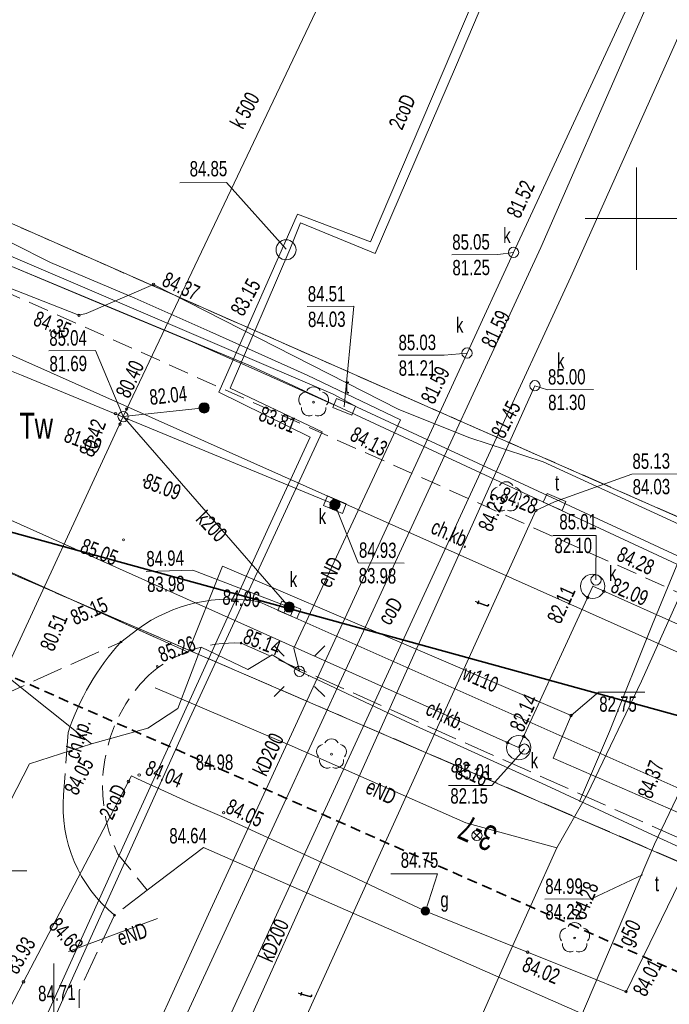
# Model space of a CAD drawing. Header units: metres. Extents: x -1013 to 1493497, y -5789518 to 1032.
# Tile 64 of 73: x 68 to 100, y -24 to 24. Entities that reach past the tile are written whole.
import ezdxf
from ezdxf.xclip import XClip

# ---------------------------------------------------------------- set-up
doc = ezdxf.new("R2010")
doc.units = ezdxf.units.M
doc.header["$MEASUREMENT"] = 0
doc.header["$XCLIPFRAME"] = 0
for name, pattern in [('2_KTCR02', [1.5, 1, -0.5]), ('2_KTJZ01', [2, 1.5, -0.5]), ('GUK', [2, 1.5, -0.5]), ('GUZ', [1, 0.5, -0.5]), ('Przerywana długa', [0.78, 0.5, -0.28])]:
    doc.linetypes.add(name, pattern=pattern)
doc.layers.add('700-L Mapa 1_100 dwg', color=7, linetype='Continuous')
doc.layers.add('711-L Wymiary opisy', color=7, linetype='Continuous')
for name, color, linetype, lineweight in [('703-L Płaszczyzny podejścia 2D3', 152, 'Continuous', 30), ('703-L Płaszczyzny podejścia 2D38', 171, 'Continuous', 35), ('711-L Wymiary opisy1', 7, 'Continuous', 13), ('ex_02_DXF_MZ_500_4_07', 9, 'Continuous', 18), ('ex_02_DXF_MZ_500_4_Dzialki7', 9, 'Continuous', 18), ('ex_02_DXF_MZ_500_4_EADTD_T_07', 9, 'Continuous', 18), ('ex_02_DXF_MZ_500_4_Kontury3', 9, 'Continuous', 18), ('ex_02_DXF_MZ_500_4_KTCR_E_T_17', 9, 'Continuous', 18), ('ex_02_DXF_MZ_500_4_KTCR_L_17', 9, 'Continuous', 18), ('ex_02_DXF_MZ_500_4_KTJZ_L_07', 9, 'Continuous', 18), ('ex_02_DXF_MZ_500_4_KTKR_D_L_07', 9, 'Continuous', 18), ('ex_02_DXF_MZ_500_4_KTKR_L_07', 9, 'Continuous', 18), ('ex_02_DXF_MZ_500_4_Numery_konturow3', 9, 'Continuous', 18), ('ex_02_DXF_MZ_500_4_OBOP_T_13', 9, 'Continuous', 18), ('ex_02_DXF_MZ_500_4_Podzial_sekcyjny_krzyze7', 9, 'Continuous', 18), ('ex_02_DXF_MZ_500_4_RTPW_T_17', 9, 'Continuous', 18), ('ex_02_DXF_MZ_500_4_SUBK_L_034', 9, 'Continuous', 18), ('ex_02_DXF_MZ_500_4_SUOG_L_052', 9, 'Continuous', 18), ('ex_02_DXF_MZ_500_4_SUOW_L_05', 9, 'Continuous', 18), ('ex_02_DXF_MZ_500_4_SUPC_D_L_1200', 9, 'Continuous', 18), ('ex_02_DXF_MZ_500_4_SUPC_E_T_1200', 9, 'Continuous', 18), ('ex_02_DXF_MZ_500_4_SUPE_D_L_31', 9, 'Continuous', 18), ('ex_02_DXF_MZ_500_4_SUPE_E_T_31', 9, 'Continuous', 18), ('ex_02_DXF_MZ_500_4_SUPG_E_T_27', 9, 'Continuous', 18), ('ex_02_DXF_MZ_500_4_SUPG_L_252', 9, 'Continuous', 18), ('ex_02_DXF_MZ_500_4_SUPG_L_352', 9, 'Continuous', 18), ('ex_02_DXF_MZ_500_4_SUPK_D_L_434', 9, 'Continuous', 18), ('ex_02_DXF_MZ_500_4_SUPK_E_T_434', 9, 'Continuous', 18), ('ex_02_DXF_MZ_500_4_SUPK_L_434', 9, 'Continuous', 18), ('ex_02_DXF_MZ_500_4_SUPT_D_L_030', 9, 'Continuous', 18), ('ex_02_DXF_MZ_500_4_SUPT_E_T_030', 9, 'Continuous', 18), ('ex_02_DXF_MZ_500_4_SUPT_L_030', 9, 'Continuous', 18), ('ex_02_DXF_MZ_500_4_SUPW_E_T_05', 9, 'Continuous', 18), ('ex_02_DXF_MZ_500_4_SUPW_L_05', 9, 'Continuous', 18), ('ex_02_DXF_MZ_500_4_SUSM_D_T_07', 9, 'Continuous', 18), ('ex_02_DXF_MZ_500_4_SUSM_D_T_37', 9, 'Continuous', 18), ('ex_02_DXF_MZ_500_4_SUTC_T_0200', 9, 'Continuous', 18), ('ex_02_DXF_MZ_500_4_SUTE_T_01', 9, 'Continuous', 18), ('ex_02_DXF_MZ_500_4_SUTG_T_052', 9, 'Continuous', 18), ('ex_02_DXF_MZ_500_4_SUTK_T_034', 9, 'Continuous', 18), ('ex_02_DXF_MZ_500_4_SUTT_T_030', 9, 'Continuous', 18), ('ex_02_DXF_MZ_500_4_SUTW_T_05', 9, 'Continuous', 18), ('ex_02_DXF_MZ_500_4_SUUC_D_L_47', 9, 'Continuous', 18), ('ex_02_DXF_MZ_500_4_SUUG_E_T_47', 9, 'Continuous', 18), ('ex_02_DXF_MZ_500_4_SUUG_T_57', 9, 'Continuous', 18), ('ex_02_DXF_MZ_500_4_SUUK_D_T_234', 9, 'Continuous', 18), ('ex_02_DXF_MZ_500_4_SUUK_D_T_97', 9, 'Continuous', 18), ('ex_02_DXF_MZ_500_4_SUUK_E_T_934', 9, 'Continuous', 18), ('ex_02_DXF_MZ_500_4_SUUK_T_07', 9, 'Continuous', 18), ('ex_02_DXF_MZ_500_4_SUUK_T_234', 9, 'Continuous', 18), ('ex_02_DXF_MZ_500_4_SUUT_D_T_130', 9, 'Continuous', 18), ('ex_02_DXF_MZ_500_4_SUUT_E_T_930', 9, 'Continuous', 18), ('ex_02_DXF_MZ_500_4_Uzytki3', 9, 'Continuous', 18)]:
    doc.layers.add(name, color=color, linetype=linetype, lineweight=lineweight)
doc.styles.add('STYL_AUTOMATYCZNY_2', font='arial.ttf')
doc.styles.add('STYL_AUTOMATYCZNY_4', font='arial.ttf', dxfattribs={"width": 0.7})
doc.dimstyles.new('STYL_AUTOMATYCZNY__3', dxfattribs={"dimtxt": 0.25, "dimasz": 0.183575, "dimexe": 0.18, "dimexo": 0.04, "dimgap": 0, "dimtad": 1, "dimzin": 0, "dimdsep": 46, "dimtxsty": 'STYL_AUTOMATYCZNY_2', "dimblk": 'ARROWHEAD_8', "dimblk1": 'ARROWHEAD_8', "dimblk2": 'ARROWHEAD_8', "dimcen": 0.09, "dimclrd": 7, "dimclre": 7, "dimclrt": 7, "dimazin": 0, "dimtfac": 1, "dimtdec": 4, "dimtmove": 2, "dimatfit": 3, "dimfxl": 1, "dimtolj": 1, "dimtzin": 0, "dimarcsym": 0})

# ---------------------------------------------------------------- blocks, each defined once
blk = doc.blocks.new('*D63')
at = {"layer": '711-L Wymiary opisy1', "color": 7, "linetype": 'Continuous', "lineweight": 13}
for p, q in [((31.701, 9.209), (31.582, 9.143)), ((31.701, 9.209), (31.767, 9.09)), ((31.387, 8.33), (31.337, 8.457)), ((31.387, 8.33), (31.514, 8.38))]:
    blk.add_line(p, q, dxfattribs=at)
blk.add_arc((25.649, 10.872), 6.276, 336.1008, 344.6316, dxfattribs=at)
at = {"layer": '711-L Wymiary opisy1', "color": 7, "lineweight": 13, "insert": (31.654, 8.581), "char_height": 0.25, "attachment_point": 7, "rotation": 336.1008, "style": 'STYL_AUTOMATYCZNY_2'}
blk.add_mtext('\\A1;{\\pql;\\fArial|b0|i0|c238|p0;\\W1.000000;8,53°/15%}', dxfattribs=at)
blk = doc.blocks.new('ARROWHEAD_8')
at = {"color": 0, "linetype": 'Continuous', "lineweight": 0}
blk.add_line((0, 0), (-1, 0), dxfattribs=at)
at = {"color": 0, "linetype": 'Continuous', "lineweight": 0, "flags": 128}
blk.add_lwpolyline([(-0.525, 0.525), (0, 0), (-0.525, -0.525)], dxfattribs=at)
blk = doc.blocks.new('*D64')
at = {"layer": '711-L Wymiary opisy1', "color": 7, "linetype": 'Continuous', "lineweight": 13}
for p, q in [((18.152, -22.228), (18.025, -22.277)), ((18.152, -22.228), (18.201, -22.356)), ((17.692, -23.088), (17.661, -22.955)), ((17.692, -23.088), (17.825, -23.057))]:
    blk.add_line(p, q, dxfattribs=at)
blk.add_arc((12.159, -19.572), 6.556, 327.57, 336.1008, dxfattribs=at)
at = {"layer": '711-L Wymiary opisy1', "color": 7, "lineweight": 13, "insert": (18.03, -22.8), "char_height": 0.25, "attachment_point": 7, "rotation": 336.1008, "style": 'STYL_AUTOMATYCZNY_2'}
blk.add_mtext('\\A1;{\\pql;\\fArial|b0|i0|c238|p0;\\W1.000000;8,53°/15%}', dxfattribs=at)
blk = doc.blocks.new('Rysunek_1_4', base_point=(-51.91, -72.413))
at = {"layer": 'ex_02_DXF_MZ_500_4_07', "color": 9, "linetype": 'Continuous', "lineweight": 18}
for p, q in [((90.116, -15.635), (90.469, -15.282)), ((90.469, -15.635), (90.116, -15.282))]:
    blk.add_line(p, q, dxfattribs=at)
blk.add_circle((90.293, -15.458), 0.25, dxfattribs=at)
at = {"layer": 'ex_02_DXF_MZ_500_4_Dzialki7', "color": 9, "linetype": 'Continuous', "lineweight": 18}
for p, q in [((-42.33, 44.713), (161.19, -43.067)), ((118.532, -7.999), (16.017, 37.104))]:
    blk.add_line(p, q, dxfattribs=at)
at = {"layer": 'ex_02_DXF_MZ_500_4_Kontury3', "color": 9, "linetype": 'GUK', "lineweight": 18}
for p, q in [((-42.331, 44.714), (102.61, -17.792)), ((62.51, 16.653), (104.44, -1.797))]:
    blk.add_line(p, q, dxfattribs=at)
at = {"layer": 'ex_02_DXF_MZ_500_4_KTCR_L_17', "color": 9, "linetype": '2_KTCR02', "lineweight": 18}
for p, q in [((111.77, -8.787), (9.37, 36.973)), ((72.74, -16.367), (74.18, -18.127))]:
    blk.add_line(p, q, dxfattribs=at)
blk.add_arc((79.633, -13.057), 7.646, 134.7471, 205.6486, dxfattribs=at)
at = {"layer": 'ex_02_DXF_MZ_500_4_KTJZ_L_07', "color": 9, "linetype": '2_KTJZ01', "lineweight": 18}
for p, q in [((64.97, -9.557), (72.89, -6.007)), ((78.76, -6.057), (107.36, -18.777)), ((70.31, -10.427), (70.09, -13.477)), ((74.18, -18.127), (72.58, -19.347)), ((72.58, -19.347), (70.85, -23.047)), ((70.85, -23.047), (70.85, -23.877))]:
    blk.add_line(p, q, dxfattribs=at)
blk.add_arc((78.443, -12.409), 6.36, 87.1419, 131.2457, dxfattribs=at)
at = {"layer": 'ex_02_DXF_MZ_500_4_KTKR_D_L_07', "color": 9, "linetype": 'Continuous', "lineweight": 18}
blk.add_line((76.92, -16.037), (101.373, -26.761), dxfattribs=at)
at = {"layer": 'ex_02_DXF_MZ_500_4_KTKR_L_07', "color": 9, "linetype": 'Continuous', "lineweight": 18}
for p, q in [((106.54, -9.377), (26.14, 26.463)), ((79.65, -4.047), (104.34, -15.017)), ((73.71, -5.377), (72.89, -6.007)), ((76.92, -16.037), (74.18, -18.127))]:
    blk.add_line(p, q, dxfattribs=at)
for centre, radius, start, end in [((78.226, -11.616), 7.702, 79.3444, 125.897), ((81.989, -14.281), 12.298, 137.718, 161.7369), ((76.876, -14.062), 6.811, 175.0739, 230.8985)]:
    blk.add_arc(centre, radius, start, end, dxfattribs=at)
at = {"layer": 'ex_02_DXF_MZ_500_4_OBOP_T_13', "color": 9, "linetype": 'Continuous', "lineweight": 18}
for centre in [(82.31, 5.713), (91.72, 1.073), (83.184, -11.488), (95.068, -20.465)]:
    blk.add_circle(centre, 0.045, dxfattribs=at)
for centre, start, end in [((82.31, 6.088), 30.1401, 149.8599), ((81.954, 5.829), 102.1445, 221.86), ((82.667, 5.829), 318.14, 77.8555), ((82.09, 5.41), 174.1482, 293.8542), ((82.531, 5.41), 246.1458, 5.8518), ((91.364, 1.189), 102.1445, 221.86), ((91.72, 1.448), 30.1401, 149.8599), ((92.077, 1.189), 318.14, 77.8555), ((91.5, 0.77), 174.1482, 293.8542), ((91.941, 0.77), 246.1458, 5.8518), ((82.827, -11.372), 102.1445, 221.86), ((83.184, -11.113), 30.1401, 149.8599), ((83.541, -11.372), 318.14, 77.8555), ((82.964, -11.791), 174.1482, 293.8542), ((83.405, -11.791), 246.1458, 5.8518), ((95.068, -20.09), 30.1401, 149.8599), ((94.712, -20.349), 102.1445, 221.86), ((95.425, -20.349), 318.14, 77.8555), ((94.848, -20.769), 174.1482, 293.8542), ((95.289, -20.769), 246.1458, 5.8518)]:
    blk.add_arc(centre, 0.375, start, end, dxfattribs=at)
at = {"layer": 'ex_02_DXF_MZ_500_4_Podzial_sekcyjny_krzyze7', "color": 9, "linetype": 'Continuous', "lineweight": 18}
for p, q in [((98.09, 12.173), (98.09, 17.173)), ((95.59, 14.673), (100.59, 14.673))]:
    blk.add_line(p, q, dxfattribs=at)
at = {"layer": 'ex_02_DXF_MZ_500_4_RTPW_T_17', "color": 9, "linetype": 'Continuous', "lineweight": 18}
for centre in [(74.02, 1.903), (73.02, -1.017), (79.65, -4.047), (72.89, -6.007), (78.76, -6.057), (74.67, -7.207), (72.58, -19.347)]:
    blk.add_circle(centre, 0.045, dxfattribs=at)
at = {"layer": 'ex_02_DXF_MZ_500_4_SUBK_L_034', "color": 9, "linetype": 'Continuous', "lineweight": 18}
for centre in [(95.95, -3.287), (92.33, -11.167)]:
    blk.add_circle(centre, 0.595, dxfattribs=at)
at = {"layer": 'ex_02_DXF_MZ_500_4_SUOG_L_052', "color": 9, "linetype": 'Continuous', "lineweight": 18}
for p, q in [((74.48, 11.463), (71.2, 10.033)), ((89.94, 3.963), (86.48, 5.343)), ((93.53, 2.793), (89.94, 3.963)), ((73.26, -12.817), (68.13, -22.607)), ((76.34, -13.897), (73.7, -12.687)), ((84.16, -17.447), (77.83, -14.527)), ((92.77, -21.157), (95.59, -22.277))]:
    blk.add_line(p, q, dxfattribs=at)
at = {"layer": 'ex_02_DXF_MZ_500_4_SUOW_L_05', "color": 9, "linetype": 'Continuous', "lineweight": 18}
blk.add_line((65.503, -1.696), (74.621, -5.803), dxfattribs=at)
at = {"layer": 'ex_02_DXF_MZ_500_4_SUPC_D_L_1200', "color": 9, "linetype": 'Continuous', "lineweight": 18}
for p, q in [((98.041, 42.91), (89.252, 22.075)), ((105.172, 39.953), (97.891, 23.49)), ((85.087, 13.539), (90.103, 25.292)), ((94.883, 11.827), (100.477, 24.299)), ((97.891, 23.49), (93.421, 13.269)), ((89.252, 22.075), (85.317, 12.977)), ((77.675, 6.192), (81.529, 14.894)), ((81.672, 14.473), (81.146, 13.173)), ((81.529, 14.894), (85.087, 13.539)), ((85.317, 12.977), (81.672, 14.473)), ((81.146, 13.173), (78.236, 6.393)), ((93.421, 13.269), (85.811, -3.184)), ((87.021, -5.167), (94.883, 11.827)), ((78.236, 6.393), (82.73, 4.255)), ((82.14, 3.998), (77.675, 6.192)), ((82.73, 4.255), (76.154, -9.931)), ((80.115, -0.383), (82.14, 3.998)), ((73.152, -15.67), (80.115, -0.383)), ((85.811, -3.184), (78.834, -18.298)), ((77.87, -25.018), (87.021, -5.167)), ((76.154, -9.931), (68.971, -25.869)), ((65.608, -32.315), (73.152, -15.67)), ((78.834, -18.298), (71.932, -33.155))]:
    blk.add_line(p, q, dxfattribs=at)
at = {"layer": 'ex_02_DXF_MZ_500_4_SUPE_D_L_31', "color": 9, "linetype": 'Continuous', "lineweight": 18}
for p, q in [((67.567, 13.484), (69.454, 12.538)), ((69.454, 12.538), (73.567, 10.796)), ((73.567, 10.796), (77.238, 9.162)), ((77.238, 9.162), (81.994, 7.035)), ((81.994, 7.035), (86.56, 4.847)), ((86.56, 4.847), (81.348, -6.31)), ((103, 4.903), (98.871, -5.137)), ((98.34, -7.921), (100.201, -3.788)), ((98.871, -5.137), (96.767, -10.372)), ((76.807, -6.262), (75.678, -9.261)), ((79.095, -7.346), (76.807, -6.262)), ((80.28, -6.628), (79.095, -7.346)), ((81.616, -7.439), (80.28, -6.628)), ((81.348, -6.31), (81.616, -7.439)), ((71.46, -10.98), (67.246, -7.62)), ((81.616, -7.439), (87.104, -10.02)), ((82.057, -7.676), (82.037, -7.676)), ((95.679, -13.46), (98.34, -7.921)), ((81.261, -11.092), (74.571, -8.248)), ((75.678, -9.261), (74.204, -10.221)), ((87.104, -10.02), (93.656, -12.995)), ((74.204, -10.221), (71.46, -10.98)), ((96.767, -10.372), (95.301, -13.793)), ((71.46, -10.98), (68.416, -11.952)), ((89.748, -14.832), (81.261, -11.092)), ((68.416, -11.952), (65.269, -18.065)), ((93.656, -12.995), (98.632, -15.32)), ((94.197, -16.061), (95.679, -13.46)), ((94.197, -16.061), (89.748, -14.832)), ((98.632, -15.32), (102.997, -17.319)), ((91.824, -21.338), (94.197, -16.061)), ((70.331, -21.129), (74.68, -19.509)), ((87.975, -30.046), (91.824, -21.338)), ((69.615, -21.714), (69.62, -25.867))]:
    blk.add_line(p, q, dxfattribs=at)
at = {"layer": 'ex_02_DXF_MZ_500_4_SUPG_L_252', "color": 9, "linetype": 'Continuous', "lineweight": 18}
for p, q in [((70.84, 9.953), (66.16, 11.793)), ((74.48, 11.463), (71.2, 10.033)), ((86.48, 5.343), (74.48, 11.463)), ((71.2, 10.033), (70.84, 9.953)), ((89.94, 3.963), (86.48, 5.343)), ((93.53, 2.793), (89.94, 3.963)), ((113.51, -6.387), (93.53, 2.793)), ((68.13, -22.607), (73.26, -12.817)), ((73.26, -12.817), (73.4, -12.547)), ((73.4, -12.547), (73.7, -12.687)), ((73.7, -12.687), (76.34, -13.897)), ((76.34, -13.897), (77.83, -14.527)), ((77.83, -14.527), (84.16, -17.447)), ((84.16, -17.447), (87.77, -19.147)), ((87.77, -19.147), (92.77, -21.157)), ((92.77, -21.157), (95.59, -22.277)), ((95.59, -22.277), (97.58, -23.087)), ((64.54, -29.447), (68.13, -22.607))]:
    blk.add_line(p, q, dxfattribs=at)
at = {"layer": 'ex_02_DXF_MZ_500_4_SUPG_L_352', "color": 9, "linetype": 'Continuous', "lineweight": 18}
blk.add_line((101.14, -15.777), (97.58, -23.087), dxfattribs=at)
at = {"layer": 'ex_02_DXF_MZ_500_4_SUPK_D_L_434', "color": 9, "linetype": 'Continuous', "lineweight": 18}
for p, q in [((72.997, 5.002), (90.944, 42.732)), ((99.343, 28.689), (92.082, 13.027)), ((25.81, 23.943), (68.023, 7.027)), ((92.082, 13.027), (89.807, 8.11)), ((89.807, 8.11), (77.179, -19.301)), ((68.023, 7.027), (83.35, 0.703)), ((79.116, -24.628), (93.128, 6.514)), ((76.955, 5.43), (72.997, 5.002)), ((66.947, -8.052), (72.997, 5.002)), ((72.997, 5.002), (81.113, -4.302)), ((77.179, -19.301), (69.368, -36.327))]:
    blk.add_line(p, q, dxfattribs=at)
at = {"layer": 'ex_02_DXF_MZ_500_4_SUPK_L_434', "color": 9, "linetype": 'Continuous', "lineweight": 18}
for p, q in [((92.33, -11.167), (41.33, 11.643)), ((95.95, -3.287), (92.33, -11.167)), ((126.43, -16.897), (95.95, -3.287))]:
    blk.add_line(p, q, dxfattribs=at)
at = {"layer": 'ex_02_DXF_MZ_500_4_SUPT_D_L_030', "color": 9, "linetype": 'Continuous', "lineweight": 18}
for p, q in [((98.976, -15.877), (113.109, 13.795)), ((67.161, 12.982), (83.26, 6.104)), ((79.22, 7.476), (67.164, 12.502)), ((67.164, 12.502), (71.628, 10.633)), ((71.628, 10.633), (76.412, 8.646)), ((76.412, 8.646), (78.97, 7.514)), ((78.97, 7.514), (83.304, 5.584)), ((105.398, -4.681), (79.22, 7.476)), ((83.26, 6.104), (84.435, 5.462)), ((84.435, 5.462), (105.746, -4.419)), ((93.17, 0.423), (94.088, 0.84)), ((95.267, -24.554), (98.976, -15.877))]:
    blk.add_line(p, q, dxfattribs=at)
at = {"layer": 'ex_02_DXF_MZ_500_4_SUPT_L_030', "color": 9, "linetype": 'Continuous', "lineweight": 18}
blk.add_line((77.79, -33.427), (93.17, 0.423), dxfattribs=at)
at = {"layer": 'ex_02_DXF_MZ_500_4_SUPW_L_05', "color": 9, "linetype": 'Continuous', "lineweight": 18}
for p, q in [((56.56, 2.333), (76.171, -6.501)), ((76.171, -6.501), (77.86, -2.297)), ((94.89, -9.597), (77.86, -2.297)), ((94.02, -11.687), (94.89, -9.597)), ((104.34, -16.157), (94.02, -11.687))]:
    blk.add_line(p, q, dxfattribs=at)
at = {"layer": 'ex_02_DXF_MZ_500_4_SUSM_D_T_07', "color": 9, "linetype": 'Continuous', "lineweight": 18}
for p, q in [((80.873, -6.696), (80.378, -6.201)), ((82.358, -6.696), (82.853, -6.201)), ((80.873, -8.181), (80.378, -8.676)), ((82.358, -8.181), (82.853, -8.676))]:
    blk.add_line(p, q, dxfattribs=at)
at = {"layer": 'ex_02_DXF_MZ_500_4_SUSM_D_T_37', "color": 9, "linetype": 'Continuous', "lineweight": 18}
blk.add_circle((81.616, -7.439), 0.25, dxfattribs=at)
at = {"layer": 'ex_02_DXF_MZ_500_4_SUTC_T_0200', "color": 9, "linetype": 'Continuous', "lineweight": 18}
for p in [(75.777, 16.43), (80.966, 13.187)]:
    blk.add_line(p, (78.057, 16.446), dxfattribs=at)
at = {"layer": 'ex_02_DXF_MZ_500_4_SUTG_T_052', "color": 9, "linetype": 'Continuous', "lineweight": 18}
for p in [(86.089, -17.325), (87.77, -19.147)]:
    blk.add_line(p, (88.369, -17.325), dxfattribs=at)
for centre in [(74.48, 11.463), (70.84, 9.953), (73.784, -12.505), (73.26, -12.817), (77.914, -14.345), (92.77, -21.157), (68.13, -22.607), (97.58, -23.087)]:
    blk.add_circle(centre, 0.0625, dxfattribs=at)
at = {"layer": 'ex_02_DXF_MZ_500_4_SUTK_T_034', "color": 9, "linetype": 'Continuous', "lineweight": 18}
for p, q in [((92.082, 13.027), (91.313, 12.921)), ((89.06, 12.906), (91.313, 12.921)), ((69.364, 8.213), (71.644, 8.229)), ((72.997, 5.002), (71.644, 8.229)), ((86.435, 7.997), (88.687, 8.012)), ((89.807, 8.11), (88.687, 8.012)), ((93.128, 6.514), (93.74, 6.318)), ((93.74, 6.318), (95.993, 6.334)), ((83.35, 0.703), (84.489, -2.136)), ((94.004, -0.797), (96.121, -0.797)), ((96.11, -2.977), (96.121, -0.797)), ((84.489, -2.136), (86.742, -2.16)), ((74.121, -2.568), (76.4, -2.505)), ((81.113, -4.302), (76.4, -2.505)), ((92.61, -11.237), (91.013, -13.015)), ((88.896, -13.015), (91.013, -13.015)), ((66.037, -17.177), (68.29, -17.177))]:
    blk.add_line(p, q, dxfattribs=at)
for centre in [(73.174, 5.374), (72.625, 5.145), (72.844, 4.64), (95.702, -3.828), (96.494, -3.53), (92.579, -10.626), (91.787, -10.924)]:
    blk.add_circle(centre, 0.0625, dxfattribs=at)
at = {"layer": 'ex_02_DXF_MZ_500_4_SUTT_T_030', "color": 9, "linetype": 'Continuous', "lineweight": 18}
for p, q in [((82, 10.376), (84.28, 10.392)), ((83.805, 5.478), (84.28, 10.392)), ((94.088, 0.84), (97.868, 2.199)), ((97.868, 2.199), (100.148, 2.215)), ((98.387, -17.372), (95.885, -18.549)), ((93.605, -18.565), (95.885, -18.549))]:
    blk.add_line(p, q, dxfattribs=at)
blk.add_circle((93.17, 0.423), 0.0625, dxfattribs=at)
at = {"layer": 'ex_02_DXF_MZ_500_4_SUTW_T_05', "color": 9, "linetype": 'Continuous', "lineweight": 18}
for p, q in [((94.89, -9.597), (96.24, -8.452)), ((96.24, -8.452), (98.492, -8.452))]:
    blk.add_line(p, q, dxfattribs=at)
blk.add_circle((94.89, -9.597), 0.0625, dxfattribs=at)
at = {"layer": 'ex_02_DXF_MZ_500_4_SUUC_D_L_47', "color": 9, "linetype": 'Continuous', "lineweight": 18}
blk.add_circle((80.961, 13.152), 0.489, dxfattribs=at)
at = {"layer": 'ex_02_DXF_MZ_500_4_SUUG_T_57', "color": 9, "linetype": 'Continuous', "lineweight": 18}
for radius in [0.2, 0.175, 0.15, 0.125, 0.1, 0.075, 0.05, 0.025, 0.00715]:
    blk.add_circle((87.77, -19.147), radius, dxfattribs=at)
at = {"layer": 'ex_02_DXF_MZ_500_4_SUUK_D_T_234', "color": 9, "linetype": 'Continuous', "lineweight": 18}
for centre in [(92.082, 13.027), (89.807, 8.11), (93.128, 6.514), (72.997, 5.002)]:
    blk.add_circle(centre, 0.25, dxfattribs=at)
at = {"layer": 'ex_02_DXF_MZ_500_4_SUUK_D_T_97', "color": 9, "linetype": 'Continuous', "lineweight": 18}
for centre, radius in [((76.955, 5.43), 0.25), ((76.955, 5.43), 0.225), ((76.955, 5.43), 0.2), ((76.955, 5.43), 0.175), ((76.955, 5.43), 0.15), ((76.955, 5.43), 0.125), ((76.955, 5.43), 0.1), ((76.955, 5.43), 0.075), ((76.955, 5.43), 0.05), ((76.955, 5.43), 0.025), ((76.955, 5.43), 0.00715), ((83.35, 0.703), 0.25), ((83.35, 0.703), 0.225), ((83.35, 0.703), 0.2), ((83.35, 0.703), 0.175), ((83.35, 0.703), 0.15), ((83.35, 0.703), 0.125), ((83.35, 0.703), 0.1), ((83.35, 0.703), 0.075), ((83.35, 0.703), 0.05), ((83.35, 0.703), 0.025), ((83.35, 0.703), 0.00715), ((81.113, -4.302), 0.25), ((81.113, -4.302), 0.225), ((81.113, -4.302), 0.2), ((81.113, -4.302), 0.175), ((81.113, -4.302), 0.15), ((81.113, -4.302), 0.125), ((81.113, -4.302), 0.1), ((81.113, -4.302), 0.075), ((81.113, -4.302), 0.05), ((81.113, -4.302), 0.025), ((81.113, -4.302), 0.00715)]:
    blk.add_circle(centre, radius, dxfattribs=at)
at = {"layer": 'ex_02_DXF_MZ_500_4_SUUK_T_07', "color": 9, "linetype": 'Continuous', "lineweight": 18}
for p, q in [((82.792, 0.668), (82.988, 1.128)), ((82.988, 1.128), (83.908, 0.738)), ((83.287, 1.001), (83.092, 0.541)), ((83.713, 0.278), (82.792, 0.668)), ((83.609, 0.865), (83.414, 0.404)), ((83.908, 0.738), (83.713, 0.278)), ((80.562, -4.47), (80.759, -4.01)), ((80.759, -4.01), (81.678, -4.405)), ((81.058, -4.138), (80.861, -4.598)), ((81.38, -4.276), (81.183, -4.736)), ((81.481, -4.864), (80.562, -4.47)), ((81.678, -4.405), (81.481, -4.864))]:
    blk.add_line(p, q, dxfattribs=at)
at = {"layer": 'ex_02_DXF_MZ_500_4_SUUK_T_234', "color": 9, "linetype": 'Continuous', "lineweight": 18}
for centre in [(96.11, -2.977), (92.61, -11.237)]:
    blk.add_circle(centre, 0.25, dxfattribs=at)
at = {"layer": 'ex_02_DXF_MZ_500_4_SUUT_D_T_130', "color": 9, "linetype": 'Continuous', "lineweight": 18}
for p, q in [((83.429, 5.881), (83.254, 5.449)), ((84.356, 5.507), (83.429, 5.881)), ((83.254, 5.449), (84.181, 5.074)), ((84.181, 5.074), (84.356, 5.507)), ((93.725, 1.255), (93.537, 0.828)), ((94.64, 0.851), (93.725, 1.255)), ((93.537, 0.828), (94.451, 0.424)), ((94.451, 0.424), (94.64, 0.851))]:
    blk.add_line(p, q, dxfattribs=at)
at = {"layer": 'ex_02_DXF_MZ_500_4_Uzytki3', "color": 9, "linetype": 'GUZ', "lineweight": 18}
for p, q in [((-42.331, 44.714), (102.61, -17.792)), ((62.515, 16.649), (104.438, -1.798))]:
    blk.add_line(p, q, dxfattribs=at)
at = {"layer": 'ex_02_DXF_MZ_500_4_EADTD_T_07', "color": 9, "linetype": 'Continuous', "lineweight": 18, "insert": (91.394, -15.117), "char_height": 1.25, "attachment_point": 7, "rotation": 155.9627, "style": 'STYL_AUTOMATYCZNY_4'}
blk.add_mtext('\\A1;{\\pql;\\fArial|b0|i0|c238|p0;\\W0.700000;3-7}', dxfattribs=at)
at = {"layer": 'ex_02_DXF_MZ_500_4_KTCR_E_T_17', "color": 9, "linetype": 'Continuous', "lineweight": 18, "char_height": 0.75, "attachment_point": 4, "style": 'STYL_AUTOMATYCZNY_4'}
for s, insert, rotation in [('\\A1;{\\pql;\\fArial|b0|i0|c238|p0;\\W0.700000;ch.kb.}', (88.13, -0.327), 336.4403), ('\\A1;{\\pql;\\fArial|b0|i0|c238|p0;\\W0.700000;ch.kb.}', (87.886, -9.185), 334.4627), ('\\A1;{\\pql;\\fArial|b0|i0|c238|p0;\\W0.700000;ch.kp.}', (70.567, -11.694), 71.4543)]:
    blk.add_mtext(s, dxfattribs=dict(at, insert=insert, rotation=rotation))
at = {"layer": 'ex_02_DXF_MZ_500_4_Numery_konturow3', "color": 9, "linetype": 'Continuous', "lineweight": 18, "insert": (67.927, 5.191), "char_height": 1.26, "attachment_point": 1, "style": 'STYL_AUTOMATYCZNY_4'}
blk.add_mtext('\\A1;{\\pql;\\fArial|b0|i0|c238|p0;\\W0.700000;Tw}', dxfattribs=at)
at = {"layer": 'ex_02_DXF_MZ_500_4_RTPW_T_17', "color": 9, "linetype": 'Continuous', "lineweight": 18, "char_height": 0.75, "style": 'STYL_AUTOMATYCZNY_4'}
for s, insert, attachment_point, rotation in [('\\A1;{\\pql;\\fArial|b0|i0|c238|p0;\\W0.700000;85.09}', (74.054, 1.906), 4, 339.1697), ('\\A1;{\\pql;\\fArial|b0|i0|c238|p0;\\W0.700000;85.05}', (70.838, -1.621), 7, 338.2137), ('\\A1;{\\pql;\\fArial|b0|i0|c238|p0;\\W0.700000;85.15}', (70.649, -5.207), 7, 23.5885), ('\\A1;{\\pql;\\fArial|b0|i0|c238|p0;\\W0.700000;84.96}', (77.833, -4.184), 7, 355.7201), ('\\A1;{\\pql;\\fArial|b0|i0|c238|p0;\\W0.700000;85.26}', (74.892, -7.015), 7, 19.9831), ('\\A1;{\\pql;\\fArial|b0|i0|c238|p0;\\W0.700000;85.14}', (78.799, -6.039), 7, 339.1341), ('\\A1;{\\pql;\\fArial|b0|i0|c238|p0;\\W0.700000;84.98}', (76.549, -12.274), 7, 0.4031), ('\\A1;{\\pql;\\fArial|b0|i0|c238|p0;\\W0.700000;84.64}', (75.259, -15.858), 7, 0.4031), ('\\A1;{\\pql;\\fArial|b0|i0|c238|p0;\\W0.700000;84.68}', (69.869, -19.395), 1, 312.6608), ('\\A1;{\\pql;\\fArial|b0|i0|c238|p0;\\W0.700000;84.71}', (68.856, -23.568), 7, 2.2458)]:
    blk.add_mtext(s, dxfattribs=dict(at, insert=insert, attachment_point=attachment_point, rotation=rotation))
at = {"layer": 'ex_02_DXF_MZ_500_4_SUPC_E_T_1200', "color": 9, "linetype": 'Continuous', "lineweight": 18, "char_height": 0.75, "attachment_point": 4, "style": 'STYL_AUTOMATYCZNY_4'}
for s, insert, rotation in [('\\A1;{\\pql;\\fArial|b0|i0|c238|p0;\\W0.700000;2coD}', (86.294, 19.108), 66.1754), ('\\A1;{\\pql;\\fArial|b0|i0|c238|p0;\\W0.700000;coD}', (85.723, -5.052), 59.0745), ('\\A1;{\\pql;\\fArial|b0|i0|c238|p0;\\W0.700000;2coD}', (72.137, -14.583), 64.7876)]:
    blk.add_mtext(s, dxfattribs=dict(at, insert=insert, rotation=rotation))
at = {"layer": 'ex_02_DXF_MZ_500_4_SUPE_E_T_31', "color": 9, "linetype": 'Continuous', "lineweight": 18, "char_height": 0.75, "attachment_point": 4, "style": 'STYL_AUTOMATYCZNY_4'}
for insert, rotation in [((82.784, -3.249), 63.8331), ((84.946, -13.014), 334.3727), ((72.748, -20.5), 17.7532)]:
    blk.add_mtext('\\A1;{\\pql;\\fArial|b0|i0|c238|p0;\\W0.700000;eND}', dxfattribs=dict(at, insert=insert, rotation=rotation))
at = {"layer": 'ex_02_DXF_MZ_500_4_SUPG_E_T_27', "color": 9, "linetype": 'Continuous', "lineweight": 18, "insert": (98.014, -21.017), "char_height": 0.75, "attachment_point": 7, "rotation": 64.4959, "style": 'STYL_AUTOMATYCZNY_4'}
blk.add_mtext('\\A1;{\\pql;\\fArial|b0|i0|c238|p0;\\W0.700000;g50}', dxfattribs=at)
at = {"layer": 'ex_02_DXF_MZ_500_4_SUPK_E_T_434', "color": 9, "linetype": 'Continuous', "lineweight": 18, "char_height": 0.75, "style": 'STYL_AUTOMATYCZNY_4'}
for s, insert, attachment_point, rotation in [('\\A1;{\\pql;\\fArial|b0|i0|c238|p0;\\W0.700000;k 500}', (78.528, 19.172), 4, 61.7932), ('\\A1;{\\pql;\\fArial|b0|i0|c238|p0;\\W0.700000;k200}', (76.498, -0.053), 7, 314.235), ('\\A1;{\\pql;\\fArial|b0|i0|c238|p0;\\W0.700000;kD200}', (79.998, -12.619), 7, 64.9954), ('\\A1;{\\pql;\\fArial|b0|i0|c238|p0;\\W0.700000;kD200}', (80.286, -21.706), 7, 66.3009)]:
    blk.add_mtext(s, dxfattribs=dict(at, insert=insert, attachment_point=attachment_point, rotation=rotation))
at = {"layer": 'ex_02_DXF_MZ_500_4_SUPT_E_T_030', "color": 9, "linetype": 'Continuous', "lineweight": 18, "char_height": 0.75, "attachment_point": 7, "style": 'STYL_AUTOMATYCZNY_4'}
for insert, rotation in [((90.839, -4.356), 69.8051), ((82.208, -23.436), 74.6776)]:
    blk.add_mtext('\\A1;{\\pql;\\fArial|b0|i0|c238|p0;\\W0.700000;t}', dxfattribs=dict(at, insert=insert, rotation=rotation))
at = {"layer": 'ex_02_DXF_MZ_500_4_SUPW_E_T_05', "color": 9, "linetype": 'Continuous', "lineweight": 18, "insert": (89.514, -7.818), "char_height": 0.75, "attachment_point": 7, "rotation": 337.1412, "style": 'STYL_AUTOMATYCZNY_4'}
blk.add_mtext('\\A1;{\\pql;\\fArial|b0|i0|c238|p0;\\W0.700000;w110}', dxfattribs=at)
at = {"layer": 'ex_02_DXF_MZ_500_4_SUTC_T_0200', "color": 9, "linetype": 'Continuous', "lineweight": 18, "char_height": 0.75, "style": 'STYL_AUTOMATYCZNY_4'}
for s, insert, attachment_point, rotation in [('\\A1;{\\pql;\\fArial|b0|i0|c238|p0;\\W0.700000;84.85}', (76.251, 17.102), 4, 0.403), ('\\A1;{\\pql;\\fArial|b0|i0|c238|p0;\\W0.700000;83.15}', (78.873, 9.851), 7, 60.9577)]:
    blk.add_mtext(s, dxfattribs=dict(at, insert=insert, attachment_point=attachment_point, rotation=rotation))
at = {"layer": 'ex_02_DXF_MZ_500_4_SUTE_T_01', "color": 9, "linetype": 'Continuous', "lineweight": 18, "insert": (84.197, 4.216), "char_height": 0.75, "attachment_point": 4, "rotation": 332.4127, "style": 'STYL_AUTOMATYCZNY_4'}
blk.add_mtext('\\A1;{\\pql;\\fArial|b0|i0|c238|p0;\\W0.700000;84.13}', dxfattribs=at)
at = {"layer": 'ex_02_DXF_MZ_500_4_SUTG_T_052', "color": 9, "linetype": 'Continuous', "lineweight": 18, "char_height": 0.75, "style": 'STYL_AUTOMATYCZNY_4'}
for s, insert, attachment_point, rotation in [('\\A1;{\\pql;\\fArial|b0|i0|c238|p0;\\W0.700000;84.37}', (74.836, 11.416), 7, 335.1795), ('\\A1;{\\pql;\\fArial|b0|i0|c238|p0;\\W0.700000;84.35}', (68.549, 9.481), 7, 338.6542), ('\\A1;{\\pql;\\fArial|b0|i0|c238|p0;\\W0.700000;84.05}', (70.758, -13.553), 7, 62.7186), ('\\A1;{\\pql;\\fArial|b0|i0|c238|p0;\\W0.700000;84.04}', (74.017, -12.462), 7, 337.8337), ('\\A1;{\\pql;\\fArial|b0|i0|c238|p0;\\W0.700000;84.05}', (77.954, -14.33), 7, 335.7202), ('\\A1;{\\pql;\\fArial|b0|i0|c238|p0;\\W0.700000;83.93}', (67.828, -22.297), 7, 59.4), ('\\A1;{\\pql;\\fArial|b0|i0|c238|p0;\\W0.700000;84.02}', (92.724, -21.354), 1, 337.8343), ('\\A1;{\\pql;\\fArial|b0|i0|c238|p0;\\W0.700000;84.01}', (97.875, -23.039), 1, 62.7305)]:
    blk.add_mtext(s, dxfattribs=dict(at, insert=insert, attachment_point=attachment_point, rotation=rotation))
at = {"layer": 'ex_02_DXF_MZ_500_4_SUTG_T_052', "color": 9, "linetype": 'Continuous', "lineweight": 18, "insert": (86.567, -17.044), "char_height": 0.75, "attachment_point": 7, "style": 'STYL_AUTOMATYCZNY_4'}
blk.add_mtext('\\A1;{\\pql;\\fArial|b0|i0|c238|p0;\\W0.700000;84.75}', dxfattribs=at)
at = {"layer": 'ex_02_DXF_MZ_500_4_SUTK_T_034', "color": 9, "linetype": 'Continuous', "lineweight": 18, "char_height": 0.75, "style": 'STYL_AUTOMATYCZNY_4'}
for s, insert, attachment_point, rotation in [('\\A1;{\\pql;\\fArial|b0|i0|c238|p0;\\W0.700000;81.52}', (92.049, 14.79), 4, 65.3831), ('\\A1;{\\pql;\\fArial|b0|i0|c238|p0;\\W0.700000;85.05}', (89.083, 13.906), 1, 0.403), ('\\A1;{\\pql;\\fArial|b0|i0|c238|p0;\\W0.700000;81.25}', (89.092, 12.656), 1, 0.403), ('\\A1;{\\pql;\\fArial|b0|i0|c238|p0;\\W0.700000;81.59}', (90.804, 8.461), 4, 63.8331), ('\\A1;{\\pql;\\fArial|b0|i0|c238|p0;\\W0.700000;85.04}', (69.387, 9.213), 1, 0.4031), ('\\A1;{\\pql;\\fArial|b0|i0|c238|p0;\\W0.700000;85.03}', (86.458, 8.997), 1, 0.403), ('\\A1;{\\pql;\\fArial|b0|i0|c238|p0;\\W0.700000;81.69}', (69.396, 7.963), 1, 0.4031), ('\\A1;{\\pql;\\fArial|b0|i0|c238|p0;\\W0.700000;80.40}', (73.299, 5.843), 7, 65.5991), ('\\A1;{\\pql;\\fArial|b0|i0|c238|p0;\\W0.700000;81.21}', (86.466, 7.747), 1, 0.403), ('\\A1;{\\pql;\\fArial|b0|i0|c238|p0;\\W0.700000;81.59}', (87.853, 5.72), 4, 63.8331), ('\\A1;{\\pql;\\fArial|b0|i0|c238|p0;\\W0.700000;85.00}', (93.763, 7.318), 1, 0.403), ('\\A1;{\\pql;\\fArial|b0|i0|c238|p0;\\W0.700000;82.04}', (74.289, 5.939), 4, 6.1131), ('\\A1;{\\pql;\\fArial|b0|i0|c238|p0;\\W0.700000;81.30}', (93.771, 6.068), 1, 0.403), ('\\A1;{\\pql;\\fArial|b0|i0|c238|p0;\\W0.700000;81.45}', (91.283, 4.049), 4, 62.4361), ('\\A1;{\\pql;\\fArial|b0|i0|c238|p0;\\W0.700000;80.42}', (70.827, 3.241), 1, 69.0949), ('\\A1;{\\pql;\\fArial|b0|i0|c238|p0;\\W0.700000;81.69}', (70.312, 4.509), 1, 339.579), ('\\A1;{\\pql;\\fArial|b0|i0|c238|p0;\\W0.700000;84.93}', (84.53, -1.137), 1, 359.403), ('\\A1;{\\pql;\\fArial|b0|i0|c238|p0;\\W0.700000;84.94}', (74.124, -1.567), 1, 1.5731), ('\\A1;{\\pql;\\fArial|b0|i0|c238|p0;\\W0.700000;83.98}', (84.517, -2.387), 1, 359.403), ('\\A1;{\\pql;\\fArial|b0|i0|c238|p0;\\W0.700000;83.98}', (74.158, -2.817), 1, 1.5731), ('\\A1;{\\pql;\\fArial|b0|i0|c238|p0;\\W0.700000;82.09}', (96.764, -3.536), 7, 336.2912), ('\\A1;{\\pql;\\fArial|b0|i0|c238|p0;\\W0.700000;82.11}', (93.688, -4.858), 1, 65.4804), ('\\A1;{\\pql;\\fArial|b0|i0|c238|p0;\\W0.700000;80.51}', (69.255, -6.372), 4, 67.2031), ('\\A1;{\\pql;\\fArial|b0|i0|c238|p0;\\W0.700000;82.14}', (92.549, -10.456), 7, 65.3639), ('\\A1;{\\pql;\\fArial|b0|i0|c238|p0;\\W0.700000;82.16}', (89.283, -11.605), 1, 333.8349)]:
    blk.add_mtext(s, dxfattribs=dict(at, insert=insert, attachment_point=attachment_point, rotation=rotation))
for s, insert, attachment_point in [('\\A1;{\\pql;\\fArial|b0|i0|c238|p0;\\W0.700000;85.01}', (94.32, -0.516), 7), ('\\A1;{\\pql;\\fArial|b0|i0|c238|p0;\\W0.700000;82.10}', (94.081, -0.914), 1), ('\\A1;{\\pql;\\fArial|b0|i0|c238|p0;\\W0.700000;85.01}', (89.212, -12.735), 7), ('\\A1;{\\pql;\\fArial|b0|i0|c238|p0;\\W0.700000;82.15}', (88.991, -13.151), 1)]:
    blk.add_mtext(s, dxfattribs=dict(at, insert=insert, attachment_point=attachment_point))
at = {"layer": 'ex_02_DXF_MZ_500_4_SUTT_T_030', "color": 9, "linetype": 'Continuous', "lineweight": 18, "char_height": 0.75, "style": 'STYL_AUTOMATYCZNY_4'}
for s, insert, attachment_point, rotation in [('\\A1;{\\pql;\\fArial|b0|i0|c238|p0;\\W0.700000;84.51}', (82.023, 11.376), 1, 0.403), ('\\A1;{\\pql;\\fArial|b0|i0|c238|p0;\\W0.700000;84.03}', (82.032, 10.126), 1, 0.403), ('\\A1;{\\pql;\\fArial|b0|i0|c238|p0;\\W0.700000;83.81}', (79.56, 4.835), 7, 338.8028), ('\\A1;{\\pql;\\fArial|b0|i0|c238|p0;\\W0.700000;85.13}', (97.891, 3.199), 1, 0.403), ('\\A1;{\\pql;\\fArial|b0|i0|c238|p0;\\W0.700000;84.03}', (97.899, 1.949), 1, 0.403), ('\\A1;{\\pql;\\fArial|b0|i0|c238|p0;\\W0.700000;84.28}', (91.354, 0.893), 7, 338.2928), ('\\A1;{\\pql;\\fArial|b0|i0|c238|p0;\\W0.700000;84.23}', (91.026, -0.675), 7, 67.4569), ('\\A1;{\\pql;\\fArial|b0|i0|c238|p0;\\W0.700000;84.28}', (97.061, -2.005), 7, 335.4827), ('\\A1;{\\pql;\\fArial|b0|i0|c238|p0;\\W0.700000;84.37}', (98.483, -13.582), 4, 70.2631), ('\\A1;{\\pql;\\fArial|b0|i0|c238|p0;\\W0.700000;84.99}', (93.628, -17.565), 1, 0.403), ('\\A1;{\\pql;\\fArial|b0|i0|c238|p0;\\W0.700000;84.28}', (95.227, -19.479), 4, 67.8831), ('\\A1;{\\pql;\\fArial|b0|i0|c238|p0;\\W0.700000;84.22}', (93.637, -18.815), 1, 0.403)]:
    blk.add_mtext(s, dxfattribs=dict(at, insert=insert, attachment_point=attachment_point, rotation=rotation))
at = {"layer": 'ex_02_DXF_MZ_500_4_SUTW_T_05', "color": 9, "linetype": 'Continuous', "lineweight": 18, "insert": (96.27, -9.422), "char_height": 0.75, "attachment_point": 7, "style": 'STYL_AUTOMATYCZNY_4'}
blk.add_mtext('\\A1;{\\pql;\\fArial|b0|i0|c238|p0;\\W0.700000;82.75}', dxfattribs=at)
at = {"layer": 'ex_02_DXF_MZ_500_4_SUUG_E_T_47', "color": 9, "linetype": 'Continuous', "lineweight": 18, "insert": (88.508, -19.187), "char_height": 0.75, "attachment_point": 7, "style": 'STYL_AUTOMATYCZNY_4'}
blk.add_mtext('\\A1;{\\pql;\\fArial|b0|i0|c238|p0;\\W0.700000;g}', dxfattribs=at)
at = {"layer": 'ex_02_DXF_MZ_500_4_SUUK_E_T_934', "color": 9, "linetype": 'Continuous', "lineweight": 18, "char_height": 0.75, "style": 'STYL_AUTOMATYCZNY_4'}
for s, insert, attachment_point in [('\\A1;{\\pql;\\fArial|b0|i0|c238|p0;\\W0.700000;k}', (91.574, 14.229), 1), ('\\A1;{\\pql;\\fArial|b0|i0|c238|p0;\\W0.700000;k}', (89.265, 9.852), 1), ('\\A1;{\\pql;\\fArial|b0|i0|c238|p0;\\W0.700000;k}', (94.207, 8.097), 1), ('\\A1;{\\pql;\\fArial|b0|i0|c238|p0;\\W0.700000;k }', (82.553, 0.13), 4), ('\\A1;{\\pql;\\fArial|b0|i0|c238|p0;\\W0.700000;k}', (96.747, -3.027), 7), ('\\A1;{\\pql;\\fArial|b0|i0|c238|p0;\\W0.700000;k }', (81.144, -2.95), 4), ('\\A1;{\\pql;\\fArial|b0|i0|c238|p0;\\W0.700000;k}', (92.917, -11.426), 1)]:
    blk.add_mtext(s, dxfattribs=dict(at, insert=insert, attachment_point=attachment_point))
at = {"layer": 'ex_02_DXF_MZ_500_4_SUUT_E_T_930', "color": 9, "linetype": 'Continuous', "lineweight": 18, "char_height": 0.75, "attachment_point": 1, "style": 'STYL_AUTOMATYCZNY_4'}
for insert in [(83.843, 6.888), (94.107, 2.15), (98.985, -17.428)]:
    blk.add_mtext('\\A1;{\\pql;\\fArial|b0|i0|c238|p0;\\W0.700000;t}', dxfattribs=dict(at, insert=insert))

msp = doc.modelspace()

# ---------------------------------------------------------------- linework, layer by layer
at = {"layer": '703-L Płaszczyzny podejścia 2D3', "color": 152, "linetype": 'Continuous', "lineweight": 30}
msp.add_circle((8.2273, 10.355), 1021.6593, dxfattribs=at)
at = {"layer": '703-L Płaszczyzny podejścia 2D38', "color": 171, "linetype": 'Przerywana długa', "lineweight": 35}
msp.add_line((25.6493, 10.8724), (381.2963, -146.7226), dxfattribs=at)
at = {"layer": '703-L Płaszczyzny podejścia 2D38', "color": 171, "linetype": 'Continuous', "lineweight": 35}
msp.add_line((25.6493, 10.8724), (404.9356, -93.3756), dxfattribs=at)

# ---------------------------------------------------------------- block references
at = {"layer": '700-L Mapa 1_100 dwg', "color": 52, "linetype": 'Continuous', "lineweight": 25}
ref = msp.add_blockref('Rysunek_1_4', (-51.9097, -72.4133), dxfattribs=at)
XClip(ref).set_block_clipping_path([(-454.4097296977, -337.82710067), (350.5902703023, 193.0005136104)])

# ---------------------------------------------------------------- dimensions: what is measured, and where the dimension line sits
at = {"layer": '711-L Wymiary opisy', "color": 7, "linetype": 'Continuous', "lineweight": 13}
for base, center, p1, p2, picture, middle in [((31.5604, 8.7637), (25.6493, 10.8724), (84.1511, -5.2069), (381.2963, -146.7226), '*D63', (32.4306, 8.3736)), ((17.9382, -22.6668), (12.1585, -19.5724), (367.8056, -177.1675), (63.368, -52.1085), '*D64', (18.8064, -23.007))]:
    dim = msp.add_angular_dim_3p(base=base, center=center, p1=p1, p2=p2, text='8,53°/15%', dimstyle='STYL_AUTOMATYCZNY__3', dxfattribs=at)
    dim.commit()
    dim.dimension.update_dxf_attribs({"geometry": picture, "text_midpoint": middle, "dimtype": 165, "text_rotation": 336.10081})

doc.saveas('drawing.dxf')
